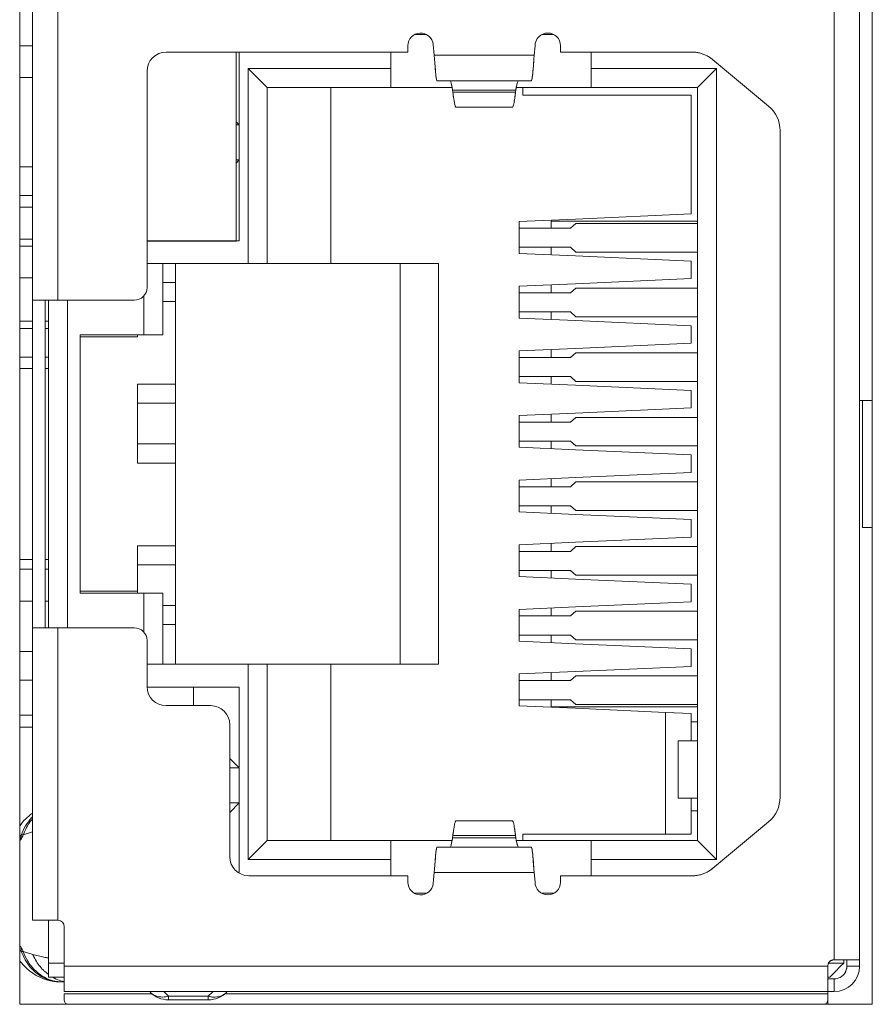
# Model space of a CAD drawing. Header units: millimetres. Extents: x 73 to 355, y 51 to 582.
# Tile 14 of 46: x 81 to 94, y 393 to 408. Entities that reach past the tile are written whole.
import ezdxf

# ---------------------------------------------------------------- set-up
doc = ezdxf.new("R2010")
doc.units = ezdxf.units.MM

msp = doc.modelspace()

# ---------------------------------------------------------------- linework, layer by layer
at = {"color": 7, "linetype": 'Continuous', "lineweight": 0}
for p, q in [((80.766, 392.592), (80.766, 451.492)), ((94.166, 451.492), (94.166, 392.592)), ((93.566, 393.292), (93.566, 450.792)), ((93.566, 393.292), (93.566, 450.792)), ((93.966, 450.792), (93.966, 393.292)), ((93.966, 450.792), (93.966, 393.292)), ((80.966, 403.662), (80.966, 412.482)), ((80.966, 403.662), (80.966, 412.482)), ((81.366, 412.482), (81.366, 403.662)), ((81.366, 412.482), (81.366, 403.662)), ((87.159, 407.837), (86.969, 407.837)), ((87.159, 407.837), (86.969, 407.837)), ((89.16, 407.837), (88.97, 407.837)), ((89.16, 407.837), (88.97, 407.837)), ((80.766, 407.662), (80.966, 407.662)), ((80.766, 407.662), (80.966, 407.662)), ((86.865, 407.662), (86.865, 407.562)), ((86.865, 407.662), (86.865, 407.562)), ((87.28, 407.512), (87.264, 407.681)), ((87.28, 407.512), (87.264, 407.681)), ((88.865, 407.662), (88.851, 407.512)), ((88.865, 407.662), (88.851, 407.512)), ((89.265, 407.562), (89.265, 407.662)), ((89.265, 407.562), (89.265, 407.662)), ((86.865, 407.562), (83.066, 407.562)), ((86.865, 407.562), (83.066, 407.562)), ((84.166, 407.562), (84.166, 404.596)), ((84.166, 407.562), (84.166, 404.596)), ((84.216, 404.597), (84.216, 407.562)), ((84.216, 404.596), (84.216, 407.562)), ((86.596, 407.562), (86.596, 407.307)), ((86.596, 407.562), (86.596, 407.307)), ((87.28, 407.512), (87.285, 407.45)), ((87.28, 407.512), (88.851, 407.512)), ((87.285, 407.45), (87.28, 407.512)), ((87.28, 407.512), (88.851, 407.512)), ((87.285, 407.45), (87.298, 407.277)), ((87.293, 407.33), (87.285, 407.45)), ((88.846, 407.45), (88.833, 407.277)), ((88.838, 407.332), (88.846, 407.45)), ((88.846, 407.45), (88.851, 407.512)), ((88.851, 407.512), (88.846, 407.45)), ((91.333, 407.562), (89.265, 407.562)), ((91.335, 407.562), (89.265, 407.562)), ((89.746, 407.307), (89.746, 407.562)), ((89.746, 407.307), (89.746, 407.562)), ((92.536, 406.712), (91.655, 407.446)), ((92.536, 406.712), (91.656, 407.445)), ((84.356, 407.307), (86.596, 407.307)), ((84.656, 407.007), (84.356, 407.307)), ((84.356, 404.237), (84.356, 407.307)), ((84.656, 407.007), (84.356, 407.307)), ((86.596, 407.307), (84.356, 407.307)), ((84.356, 407.307), (84.356, 404.237)), ((86.596, 407.007), (86.596, 407.307)), ((86.596, 407.007), (86.596, 407.307)), ((89.746, 407.307), (89.746, 407.007)), ((89.746, 407.307), (91.716, 407.307)), ((89.746, 407.307), (89.746, 407.007)), ((91.716, 407.307), (89.746, 407.307)), ((91.716, 407.307), (91.416, 407.007)), ((91.416, 407.007), (91.716, 407.307)), ((91.716, 407.307), (91.716, 394.867)), ((91.716, 394.867), (91.716, 407.307)), ((80.966, 407.162), (80.766, 407.162)), ((80.766, 407.162), (80.966, 407.162)), ((82.766, 407.262), (82.766, 403.862)), ((82.766, 407.262), (82.766, 403.862)), ((86.596, 407.007), (84.656, 407.007)), ((84.656, 407.007), (84.656, 404.237)), ((84.656, 407.007), (84.656, 404.237)), ((84.656, 407.007), (86.596, 407.007)), ((85.656, 407.007), (85.656, 404.237)), ((85.656, 407.007), (85.656, 404.237)), ((86.596, 407.007), (87.568, 407.007)), ((86.596, 407.007), (87.568, 407.007)), ((87.32, 407.117), (87.325, 407.112)), ((87.325, 407.112), (87.32, 407.117)), ((88.806, 407.112), (87.325, 407.112)), ((88.806, 407.112), (87.325, 407.112)), ((87.534, 407.104), (87.539, 407.095)), ((87.539, 407.095), (87.534, 407.104)), ((87.539, 407.095), (87.546, 407.074)), ((87.561, 407.009), (87.539, 407.095)), ((87.546, 407.074), (87.553, 407.045)), ((87.553, 407.045), (87.561, 407.009)), ((87.561, 407.009), (87.568, 406.965)), ((87.568, 406.965), (87.561, 407.009)), ((88.563, 406.965), (88.57, 407.009)), ((88.563, 407.007), (89.746, 407.007)), ((88.563, 407.007), (89.746, 407.007)), ((88.57, 407.009), (88.578, 407.045)), ((88.578, 407.045), (88.585, 407.074)), ((88.585, 407.074), (88.592, 407.095)), ((88.592, 407.095), (88.597, 407.104)), ((88.597, 407.104), (88.592, 407.095)), ((88.673, 406.987), (88.673, 407.007)), ((88.673, 406.987), (88.673, 407.007)), ((88.673, 406.987), (88.673, 406.887)), ((88.673, 406.987), (88.673, 406.887)), ((88.806, 407.112), (88.811, 407.117)), ((88.811, 407.117), (88.806, 407.112)), ((91.416, 407.007), (89.746, 407.007)), ((89.746, 407.007), (91.416, 407.007)), ((91.416, 395.167), (91.416, 407.007)), ((91.416, 407.007), (91.416, 395.167)), ((87.568, 406.965), (87.573, 406.93)), ((88.563, 406.965), (87.568, 406.965)), ((87.573, 406.93), (87.568, 406.965)), ((88.563, 406.965), (87.568, 406.965)), ((87.573, 406.93), (87.582, 406.856)), ((87.573, 406.93), (88.558, 406.93)), ((87.573, 406.93), (88.558, 406.93)), ((87.586, 406.83), (87.592, 406.795)), ((87.592, 406.795), (87.586, 406.83)), ((88.539, 406.794), (88.545, 406.831)), ((88.545, 406.831), (88.539, 406.794)), ((88.558, 406.93), (88.548, 406.855)), ((88.558, 406.93), (88.563, 406.965)), ((88.563, 406.965), (88.558, 406.93)), ((88.673, 406.887), (91.316, 406.887)), ((88.673, 406.887), (91.316, 406.887)), ((91.316, 405.017), (91.316, 406.887)), ((91.316, 406.887), (91.316, 405.017)), ((87.592, 406.795), (87.597, 406.768)), ((87.597, 406.768), (87.592, 406.795)), ((87.601, 406.747), (87.607, 406.724)), ((87.607, 406.724), (87.601, 406.747)), ((87.607, 406.724), (87.611, 406.714)), ((87.611, 406.714), (87.607, 406.724)), ((87.611, 406.714), (87.62, 406.698)), ((87.62, 406.698), (87.611, 406.714)), ((87.62, 406.698), (87.625, 406.696)), ((87.625, 406.696), (87.62, 406.698)), ((88.506, 406.696), (87.625, 406.696)), ((88.506, 406.696), (87.625, 406.696)), ((88.506, 406.696), (88.511, 406.698)), ((88.511, 406.698), (88.506, 406.696)), ((88.511, 406.698), (88.513, 406.7)), ((88.513, 406.7), (88.511, 406.698)), ((88.513, 406.7), (88.52, 406.714)), ((88.52, 406.714), (88.513, 406.7)), ((88.52, 406.714), (88.524, 406.726)), ((88.524, 406.726), (88.52, 406.714)), ((88.524, 406.726), (88.53, 406.747)), ((88.53, 406.747), (88.524, 406.726)), ((88.53, 406.747), (88.534, 406.769)), ((88.534, 406.769), (88.53, 406.747)), ((84.216, 406.417), (84.166, 406.467)), ((84.166, 406.467), (84.216, 406.417)), ((84.216, 406.417), (84.166, 406.417)), ((84.216, 406.417), (84.166, 406.417)), ((92.716, 395.846), (92.716, 406.328)), ((92.716, 395.846), (92.716, 406.328)), ((80.966, 405.757), (80.766, 405.757)), ((80.766, 405.757), (80.966, 405.757)), ((84.166, 405.867), (84.216, 405.867)), ((84.166, 405.817), (84.216, 405.867)), ((84.166, 405.817), (84.216, 405.867)), ((84.166, 405.867), (84.216, 405.867)), ((80.766, 405.307), (80.966, 405.307)), ((80.966, 405.307), (80.766, 405.307)), ((80.766, 405.122), (80.966, 405.122)), ((80.966, 405.122), (80.766, 405.122)), ((91.316, 405.017), (89.503, 404.936)), ((91.316, 405.017), (89.503, 404.936)), ((89.503, 404.936), (88.616, 404.897)), ((89.503, 404.936), (88.616, 404.897)), ((88.616, 404.897), (88.616, 404.793)), ((88.616, 404.897), (88.616, 404.793)), ((89.506, 404.903), (89.116, 404.903)), ((89.116, 404.903), (89.116, 404.793)), ((89.506, 404.903), (89.116, 404.903)), ((89.116, 404.903), (89.116, 404.793)), ((89.423, 404.793), (89.506, 404.868)), ((89.423, 404.793), (89.506, 404.868)), ((91.416, 404.903), (89.506, 404.903)), ((91.416, 404.903), (89.506, 404.903)), ((89.506, 404.868), (91.416, 404.868)), ((91.416, 404.868), (89.506, 404.868)), ((88.616, 404.793), (89.423, 404.793)), ((88.616, 404.793), (88.616, 404.493)), ((88.616, 404.793), (89.423, 404.793)), ((88.616, 404.793), (88.616, 404.493)), ((80.966, 404.622), (80.766, 404.622)), ((80.766, 404.622), (80.966, 404.622)), ((80.966, 404.512), (80.766, 404.512)), ((80.766, 404.512), (80.966, 404.512)), ((82.766, 404.597), (84.166, 404.597)), ((84.166, 404.592), (82.766, 404.592)), ((84.166, 404.597), (84.216, 404.597)), ((84.166, 404.596), (84.166, 404.592)), ((84.166, 404.596), (84.216, 404.596)), ((89.423, 404.493), (88.616, 404.493)), ((88.616, 404.493), (88.616, 404.397)), ((89.423, 404.493), (88.616, 404.493)), ((88.616, 404.493), (88.616, 404.397)), ((88.616, 404.397), (89.503, 404.357)), ((88.616, 404.397), (89.503, 404.357)), ((89.116, 404.493), (89.116, 404.375)), ((89.116, 404.493), (89.116, 404.375)), ((89.506, 404.418), (89.423, 404.493)), ((89.506, 404.418), (89.423, 404.493)), ((89.503, 404.357), (91.316, 404.276)), ((89.503, 404.357), (91.316, 404.276)), ((91.416, 404.418), (89.506, 404.418)), ((89.506, 404.418), (91.416, 404.418)), ((84.356, 404.237), (82.766, 404.237)), ((84.356, 404.237), (82.766, 404.237)), ((83.016, 404.237), (83.016, 403.117)), ((83.016, 403.117), (83.016, 404.237)), ((83.216, 404.237), (83.216, 397.937)), ((83.216, 404.237), (83.216, 397.937)), ((84.356, 404.237), (84.656, 404.237)), ((84.356, 404.237), (84.656, 404.237)), ((84.656, 404.237), (85.656, 404.237)), ((84.656, 404.237), (85.656, 404.237)), ((87.346, 404.237), (85.656, 404.237)), ((87.346, 404.237), (85.656, 404.237)), ((86.746, 397.937), (86.746, 404.237)), ((86.746, 397.937), (86.746, 404.237)), ((87.346, 404.237), (87.346, 397.937)), ((87.346, 397.937), (87.346, 404.237)), ((91.316, 404.001), (91.316, 404.276)), ((91.316, 404.276), (91.316, 404.001)), ((80.766, 404.012), (80.966, 404.012)), ((80.966, 404.012), (80.766, 404.012)), ((83.016, 403.942), (83.216, 403.942)), ((83.016, 403.942), (83.216, 403.942)), ((89.503, 403.92), (88.616, 403.881)), ((89.503, 403.92), (88.616, 403.881)), ((88.616, 403.881), (88.616, 403.777)), ((88.616, 403.881), (88.616, 403.777)), ((89.116, 403.903), (89.116, 403.777)), ((89.116, 403.903), (89.116, 403.777)), ((91.316, 404.001), (89.503, 403.92)), ((91.316, 404.001), (89.503, 403.92)), ((82.716, 403.117), (82.716, 403.731)), ((82.716, 403.731), (82.716, 403.117)), ((88.616, 403.777), (89.423, 403.777)), ((88.616, 403.777), (88.616, 403.477)), ((88.616, 403.777), (88.616, 403.477)), ((88.616, 403.777), (89.423, 403.777)), ((89.423, 403.777), (89.506, 403.852)), ((89.423, 403.777), (89.506, 403.852)), ((89.506, 403.852), (91.416, 403.852)), ((91.416, 403.852), (89.506, 403.852)), ((80.966, 403.662), (81.184, 403.662)), ((80.966, 403.662), (80.966, 398.512)), ((80.966, 403.662), (81.184, 403.662)), ((80.966, 403.662), (80.966, 398.512)), ((81.166, 398.512), (81.166, 403.662)), ((81.166, 398.512), (81.166, 403.662)), ((81.184, 403.662), (81.366, 403.662)), ((81.184, 403.662), (81.366, 403.662)), ((81.216, 398.512), (81.216, 403.662)), ((81.216, 403.662), (81.216, 398.512)), ((82.566, 403.662), (81.366, 403.662)), ((82.566, 403.662), (81.366, 403.662)), ((81.516, 403.662), (81.516, 398.512)), ((81.516, 398.512), (81.516, 403.662)), ((83.216, 403.642), (83.016, 403.642)), ((83.016, 403.642), (83.216, 403.642)), ((89.423, 403.477), (88.616, 403.477)), ((88.616, 403.477), (88.616, 403.381)), ((88.616, 403.477), (88.616, 403.381)), ((89.423, 403.477), (88.616, 403.477)), ((89.116, 403.477), (89.116, 403.359)), ((89.116, 403.477), (89.116, 403.359)), ((89.506, 403.402), (89.423, 403.477)), ((89.506, 403.402), (89.423, 403.477)), ((80.966, 403.331), (80.766, 403.331)), ((81.216, 403.331), (81.166, 403.331)), ((88.616, 403.381), (89.503, 403.341)), ((88.616, 403.381), (89.503, 403.341)), ((89.503, 403.341), (91.316, 403.26)), ((89.503, 403.341), (91.316, 403.26)), ((91.416, 403.402), (89.506, 403.402)), ((89.506, 403.402), (91.416, 403.402)), ((91.316, 402.985), (91.316, 403.26)), ((91.316, 403.26), (91.316, 402.985)), ((80.966, 403.217), (80.766, 403.217)), ((80.766, 403.217), (80.966, 403.217)), ((81.216, 403.217), (81.166, 403.217)), ((81.166, 403.217), (81.216, 403.217)), ((82.716, 403.117), (81.716, 403.117)), ((81.716, 403.117), (81.716, 399.057)), ((81.716, 399.057), (81.716, 403.117)), ((82.716, 403.117), (81.716, 403.117)), ((82.616, 403.087), (82.616, 403.117)), ((82.616, 403.087), (82.616, 403.117)), ((82.716, 403.117), (83.016, 403.117)), ((82.716, 403.117), (83.016, 403.117)), ((81.719, 403.087), (82.616, 403.087)), ((82.616, 403.087), (81.719, 403.087)), ((91.316, 402.985), (89.503, 402.904)), ((91.316, 402.985), (89.503, 402.904)), ((89.503, 402.904), (88.616, 402.865)), ((89.503, 402.904), (88.616, 402.865)), ((88.616, 402.865), (88.616, 402.761)), ((88.616, 402.865), (88.616, 402.761)), ((89.116, 402.887), (89.116, 402.761)), ((89.116, 402.887), (89.116, 402.761)), ((89.423, 402.761), (89.506, 402.836)), ((89.423, 402.761), (89.506, 402.836)), ((89.506, 402.836), (91.416, 402.836)), ((91.416, 402.836), (89.506, 402.836)), ((80.766, 402.767), (80.966, 402.767)), ((80.966, 402.767), (80.766, 402.767)), ((81.166, 402.767), (81.216, 402.767)), ((81.216, 402.767), (81.166, 402.767)), ((88.616, 402.761), (89.423, 402.761)), ((88.616, 402.761), (88.616, 402.461)), ((88.616, 402.761), (89.423, 402.761)), ((88.616, 402.761), (88.616, 402.461)), ((80.766, 402.587), (80.966, 402.587)), ((80.966, 402.587), (80.766, 402.587)), ((81.166, 402.587), (81.216, 402.587)), ((81.216, 402.587), (81.166, 402.587)), ((82.616, 402.342), (82.616, 401.102)), ((82.616, 402.342), (83.216, 402.342)), ((82.616, 402.342), (82.616, 401.102)), ((83.216, 402.342), (82.616, 402.342)), ((89.423, 402.461), (88.616, 402.461)), ((88.616, 402.461), (88.616, 402.365)), ((89.423, 402.461), (88.616, 402.461)), ((88.616, 402.461), (88.616, 402.365)), ((88.616, 402.365), (89.503, 402.325)), ((88.616, 402.365), (89.503, 402.325)), ((89.116, 402.461), (89.116, 402.343)), ((89.116, 402.461), (89.116, 402.343)), ((89.506, 402.386), (89.423, 402.461)), ((89.506, 402.386), (89.423, 402.461)), ((91.416, 402.386), (89.506, 402.386)), ((89.506, 402.386), (91.416, 402.386)), ((89.503, 402.325), (91.316, 402.244)), ((89.503, 402.325), (91.316, 402.244)), ((91.316, 401.969), (91.316, 402.244)), ((91.316, 402.244), (91.316, 401.969)), ((83.216, 402.042), (82.616, 402.042)), ((82.616, 402.042), (83.216, 402.042)), ((94.013, 402.087), (93.966, 402.087)), ((94.013, 402.087), (94.166, 402.087)), ((94.013, 402.087), (94.013, 400.087)), ((89.503, 401.888), (88.616, 401.849)), ((89.503, 401.888), (88.616, 401.849)), ((89.116, 401.871), (89.116, 401.745)), ((89.116, 401.871), (89.116, 401.745)), ((91.316, 401.969), (89.503, 401.888)), ((91.316, 401.969), (89.503, 401.888)), ((88.616, 401.849), (88.616, 401.745)), ((88.616, 401.849), (88.616, 401.745)), ((88.616, 401.745), (89.423, 401.745)), ((88.616, 401.745), (88.616, 401.445)), ((88.616, 401.745), (88.616, 401.445)), ((88.616, 401.745), (89.423, 401.745)), ((89.423, 401.745), (89.506, 401.82)), ((89.423, 401.745), (89.506, 401.82)), ((89.506, 401.82), (91.416, 401.82)), ((91.416, 401.82), (89.506, 401.82)), ((82.616, 401.402), (83.216, 401.402)), ((82.616, 401.402), (83.216, 401.402)), ((89.423, 401.445), (88.616, 401.445)), ((88.616, 401.445), (88.616, 401.349)), ((88.616, 401.445), (88.616, 401.349)), ((89.423, 401.445), (88.616, 401.445)), ((89.116, 401.445), (89.116, 401.327)), ((89.116, 401.445), (89.116, 401.327)), ((89.506, 401.37), (89.423, 401.445)), ((89.506, 401.37), (89.423, 401.445)), ((88.616, 401.349), (89.503, 401.309)), ((88.616, 401.349), (89.503, 401.309)), ((89.503, 401.309), (91.316, 401.228)), ((89.503, 401.309), (91.316, 401.228)), ((91.416, 401.37), (89.506, 401.37)), ((89.506, 401.37), (91.416, 401.37)), ((83.216, 401.102), (82.616, 401.102)), ((82.616, 401.102), (83.216, 401.102)), ((91.316, 400.953), (91.316, 401.228)), ((91.316, 401.228), (91.316, 400.953)), ((91.316, 400.953), (89.503, 400.872)), ((91.316, 400.953), (89.503, 400.872)), ((89.503, 400.872), (88.616, 400.833)), ((89.503, 400.872), (88.616, 400.833)), ((88.616, 400.833), (88.616, 400.729)), ((88.616, 400.833), (88.616, 400.729)), ((89.116, 400.855), (89.116, 400.729)), ((89.116, 400.855), (89.116, 400.729)), ((89.423, 400.729), (89.506, 400.804)), ((89.423, 400.729), (89.506, 400.804)), ((89.506, 400.804), (91.416, 400.804)), ((91.416, 400.804), (89.506, 400.804)), ((88.616, 400.729), (89.423, 400.729)), ((88.616, 400.729), (88.616, 400.429)), ((88.616, 400.729), (88.616, 400.429)), ((89.423, 400.729), (88.616, 400.729)), ((89.423, 400.429), (88.616, 400.429)), ((88.616, 400.429), (88.616, 400.333)), ((88.616, 400.429), (88.616, 400.333)), ((89.423, 400.429), (88.616, 400.429)), ((88.616, 400.333), (89.503, 400.293)), ((88.616, 400.333), (89.503, 400.293)), ((89.116, 400.429), (89.116, 400.311)), ((89.116, 400.429), (89.116, 400.311)), ((89.506, 400.354), (89.423, 400.429)), ((89.506, 400.354), (89.423, 400.429)), ((91.416, 400.354), (89.506, 400.354)), ((89.506, 400.354), (91.416, 400.354)), ((89.503, 400.293), (91.316, 400.212)), ((89.503, 400.293), (91.316, 400.212)), ((91.316, 399.937), (91.316, 400.212)), ((91.316, 400.212), (91.316, 399.937)), ((94.166, 400.087), (94.013, 400.087)), ((89.503, 399.856), (88.616, 399.817)), ((89.503, 399.856), (88.616, 399.817)), ((91.316, 399.937), (89.503, 399.856)), ((91.316, 399.937), (89.503, 399.856)), ((82.616, 399.802), (82.616, 399.087)), ((82.616, 399.802), (83.216, 399.802)), ((82.616, 399.802), (82.616, 399.087)), ((83.216, 399.802), (82.616, 399.802)), ((88.616, 399.817), (88.616, 399.713)), ((88.616, 399.817), (88.616, 399.713)), ((88.616, 399.713), (89.423, 399.713)), ((88.616, 399.713), (88.616, 399.413)), ((88.616, 399.713), (88.616, 399.413)), ((88.616, 399.713), (89.423, 399.713)), ((89.116, 399.839), (89.116, 399.713)), ((89.116, 399.839), (89.116, 399.713)), ((89.423, 399.713), (89.506, 399.788)), ((89.423, 399.713), (89.506, 399.788)), ((89.506, 399.788), (91.416, 399.788)), ((91.416, 399.788), (89.506, 399.788)), ((80.766, 399.587), (80.966, 399.587)), ((80.966, 399.587), (80.766, 399.587)), ((81.166, 399.587), (81.216, 399.587)), ((81.216, 399.587), (81.166, 399.587)), ((80.966, 399.432), (80.766, 399.432)), ((80.766, 399.432), (80.966, 399.432)), ((81.216, 399.432), (81.166, 399.432)), ((81.166, 399.432), (81.216, 399.432)), ((83.216, 399.502), (82.616, 399.502)), ((83.216, 399.502), (82.616, 399.502)), ((89.423, 399.413), (88.616, 399.413)), ((88.616, 399.413), (88.616, 399.317)), ((88.616, 399.413), (88.616, 399.317)), ((89.423, 399.413), (88.616, 399.413)), ((89.116, 399.413), (89.116, 399.295)), ((89.116, 399.413), (89.116, 399.295)), ((89.506, 399.338), (89.423, 399.413)), ((89.506, 399.338), (89.423, 399.413)), ((88.616, 399.317), (89.503, 399.277)), ((88.616, 399.317), (89.503, 399.277)), ((89.503, 399.277), (91.316, 399.196)), ((89.503, 399.277), (91.316, 399.196)), ((91.416, 399.338), (89.506, 399.338)), ((89.506, 399.338), (91.416, 399.338)), ((81.719, 399.087), (82.616, 399.087)), ((81.719, 399.087), (82.616, 399.087)), ((82.616, 399.057), (82.616, 399.087)), ((82.616, 399.057), (82.616, 399.087)), ((91.316, 398.921), (91.316, 399.196)), ((91.316, 399.196), (91.316, 398.921)), ((80.766, 398.932), (80.966, 398.932)), ((80.966, 398.932), (80.766, 398.932)), ((81.166, 398.932), (81.216, 398.932)), ((81.216, 398.932), (81.166, 398.932)), ((81.716, 399.057), (82.716, 399.057)), ((81.716, 399.057), (82.716, 399.057)), ((83.016, 399.057), (82.716, 399.057)), ((82.716, 398.443), (82.716, 399.057)), ((83.016, 399.057), (82.716, 399.057)), ((82.716, 399.057), (82.716, 398.443)), ((83.016, 399.057), (83.016, 397.937)), ((83.016, 399.057), (83.016, 397.937)), ((83.016, 398.862), (83.216, 398.862)), ((83.216, 398.862), (83.016, 398.862)), ((89.503, 398.84), (88.616, 398.801)), ((89.503, 398.84), (88.616, 398.801)), ((88.616, 398.801), (88.616, 398.697)), ((88.616, 398.801), (88.616, 398.697)), ((89.116, 398.823), (89.116, 398.697)), ((89.116, 398.823), (89.116, 398.697)), ((89.423, 398.697), (89.506, 398.772)), ((89.423, 398.697), (89.506, 398.772)), ((91.316, 398.921), (89.503, 398.84)), ((91.316, 398.921), (89.503, 398.84)), ((89.506, 398.772), (91.416, 398.772)), ((91.416, 398.772), (89.506, 398.772)), ((88.616, 398.697), (89.423, 398.697)), ((88.616, 398.697), (88.616, 398.397)), ((88.616, 398.697), (88.616, 398.397)), ((88.616, 398.697), (89.423, 398.697)), ((80.971, 398.512), (80.966, 398.512)), ((80.966, 393.912), (80.966, 398.512)), ((80.966, 393.912), (80.966, 398.512)), ((80.971, 398.512), (80.966, 398.512)), ((80.985, 398.512), (80.971, 398.512)), ((80.985, 398.512), (80.971, 398.512)), ((81.009, 398.512), (80.985, 398.512)), ((81.009, 398.512), (80.985, 398.512)), ((81.042, 398.512), (81.009, 398.512)), ((81.042, 398.512), (81.009, 398.512)), ((81.083, 398.512), (81.042, 398.512)), ((81.083, 398.512), (81.042, 398.512)), ((81.13, 398.512), (81.083, 398.512)), ((81.13, 398.512), (81.083, 398.512)), ((81.184, 398.512), (81.13, 398.512)), ((81.184, 398.512), (81.13, 398.512)), ((81.242, 398.512), (81.184, 398.512)), ((81.242, 398.512), (81.184, 398.512)), ((81.302, 398.512), (81.242, 398.512)), ((81.302, 398.512), (81.242, 398.512)), ((81.366, 398.512), (81.302, 398.512)), ((81.366, 398.512), (81.302, 398.512)), ((81.366, 398.512), (82.566, 398.512)), ((81.366, 398.512), (81.366, 393.912)), ((81.366, 398.512), (82.566, 398.512)), ((81.366, 398.512), (81.366, 393.912)), ((83.216, 398.562), (83.016, 398.562)), ((83.216, 398.562), (83.016, 398.562)), ((82.766, 398.312), (82.766, 397.587)), ((82.766, 398.312), (82.766, 397.587)), ((89.423, 398.397), (88.616, 398.397)), ((88.616, 398.397), (88.616, 398.301)), ((88.616, 398.397), (88.616, 398.301)), ((89.423, 398.397), (88.616, 398.397)), ((89.116, 398.397), (89.116, 398.279)), ((89.116, 398.397), (89.116, 398.279)), ((89.506, 398.322), (89.423, 398.397)), ((89.506, 398.322), (89.423, 398.397)), ((91.416, 398.322), (89.506, 398.322)), ((89.506, 398.322), (91.416, 398.322)), ((88.616, 398.301), (89.503, 398.261)), ((88.616, 398.301), (89.503, 398.261)), ((89.503, 398.261), (91.316, 398.18)), ((89.503, 398.261), (91.316, 398.18)), ((91.316, 397.905), (91.316, 398.18)), ((91.316, 398.18), (91.316, 397.905)), ((80.966, 398.137), (80.766, 398.137)), ((80.766, 398.137), (80.966, 398.137)), ((82.766, 397.937), (84.356, 397.937)), ((82.766, 397.937), (84.356, 397.937)), ((84.656, 397.937), (84.356, 397.937)), ((84.356, 394.867), (84.356, 397.937)), ((84.656, 397.937), (84.356, 397.937)), ((84.356, 397.937), (84.356, 394.867)), ((85.656, 397.937), (84.656, 397.937)), ((84.656, 397.937), (84.656, 395.167)), ((84.656, 395.167), (84.656, 397.937)), ((85.656, 397.937), (84.656, 397.937)), ((85.656, 397.937), (85.656, 395.167)), ((85.656, 397.937), (87.346, 397.937)), ((85.656, 395.167), (85.656, 397.937)), ((85.656, 397.937), (87.346, 397.937)), ((91.316, 397.905), (89.503, 397.824)), ((91.316, 397.905), (89.503, 397.824)), ((80.766, 397.687), (80.966, 397.687)), ((80.966, 397.687), (80.766, 397.687)), ((89.503, 397.824), (88.616, 397.785)), ((89.503, 397.824), (88.616, 397.785)), ((88.616, 397.785), (88.616, 397.681)), ((88.616, 397.785), (88.616, 397.681)), ((89.116, 397.807), (89.116, 397.681)), ((89.116, 397.807), (89.116, 397.681)), ((89.423, 397.681), (89.506, 397.756)), ((89.423, 397.681), (89.506, 397.756)), ((89.506, 397.756), (91.416, 397.756)), ((91.416, 397.756), (89.506, 397.756)), ((84.216, 397.577), (82.766, 397.577)), ((84.216, 397.577), (82.766, 397.577)), ((83.496, 397.287), (83.496, 397.577)), ((83.496, 397.577), (83.496, 397.287)), ((84.216, 394.654), (84.216, 397.577)), ((84.216, 394.654), (84.216, 397.577)), ((88.616, 397.681), (89.423, 397.681)), ((88.616, 397.681), (88.616, 397.381)), ((88.616, 397.681), (88.616, 397.381)), ((88.616, 397.681), (89.423, 397.681)), ((89.423, 397.381), (88.616, 397.381)), ((88.616, 397.381), (88.616, 397.285)), ((88.616, 397.381), (88.616, 397.285)), ((89.423, 397.381), (88.616, 397.381)), ((89.116, 397.381), (89.116, 397.271)), ((89.116, 397.381), (89.116, 397.271)), ((89.506, 397.306), (89.423, 397.381)), ((89.506, 397.306), (89.423, 397.381)), ((83.066, 397.287), (83.766, 397.287)), ((83.766, 397.287), (83.066, 397.287)), ((88.616, 397.285), (89.503, 397.245)), ((88.616, 397.285), (89.503, 397.245)), ((89.116, 397.271), (89.506, 397.271)), ((89.116, 397.271), (89.506, 397.271)), ((89.503, 397.245), (90.916, 397.182)), ((89.503, 397.245), (90.916, 397.182)), ((91.416, 397.306), (89.506, 397.306)), ((89.506, 397.306), (91.416, 397.306)), ((89.506, 397.271), (91.416, 397.271)), ((89.506, 397.271), (91.416, 397.271)), ((80.966, 397.139), (80.766, 397.139)), ((90.916, 397.182), (91.316, 397.164)), ((90.916, 397.182), (90.916, 395.267)), ((90.916, 397.182), (91.316, 397.164)), ((90.916, 397.182), (90.916, 395.267)), ((91.316, 396.732), (91.316, 397.164)), ((91.316, 397.164), (91.316, 396.732)), ((80.766, 396.947), (80.966, 396.947)), ((80.766, 396.947), (80.966, 396.947)), ((84.066, 396.987), (84.066, 394.912)), ((84.066, 394.912), (84.066, 396.987)), ((91.416, 397.032), (91.316, 397.032)), ((91.416, 397.032), (91.316, 397.032)), ((91.116, 395.832), (91.116, 396.732)), ((91.416, 396.732), (91.116, 396.732)), ((91.116, 396.732), (91.116, 395.832)), ((91.416, 396.732), (91.116, 396.732)), ((84.216, 396.307), (84.066, 396.457)), ((84.066, 396.457), (84.216, 396.307)), ((84.216, 396.307), (84.066, 396.307)), ((84.216, 396.307), (84.066, 396.307)), ((91.116, 395.832), (91.416, 395.832)), ((91.116, 395.832), (91.416, 395.832)), ((91.316, 395.267), (91.316, 395.832)), ((91.316, 395.832), (91.316, 395.267)), ((84.216, 395.757), (84.066, 395.607)), ((84.066, 395.757), (84.216, 395.757)), ((84.066, 395.607), (84.216, 395.757)), ((84.066, 395.757), (84.216, 395.757)), ((91.316, 395.632), (91.416, 395.632)), ((91.316, 395.632), (91.416, 395.632)), ((87.592, 395.379), (87.586, 395.343)), ((87.586, 395.343), (87.592, 395.379)), ((87.601, 395.427), (87.597, 395.405)), ((87.597, 395.405), (87.601, 395.427)), ((87.607, 395.448), (87.601, 395.427)), ((87.601, 395.427), (87.607, 395.448)), ((87.611, 395.459), (87.607, 395.448)), ((87.607, 395.448), (87.611, 395.459)), ((87.618, 395.474), (87.611, 395.459)), ((87.611, 395.459), (87.618, 395.474)), ((87.62, 395.476), (87.618, 395.474)), ((87.618, 395.474), (87.62, 395.476)), ((87.625, 395.478), (87.62, 395.476)), ((87.62, 395.476), (87.625, 395.478)), ((87.625, 395.478), (88.506, 395.478)), ((87.625, 395.478), (88.506, 395.478)), ((88.511, 395.476), (88.506, 395.478)), ((88.506, 395.478), (88.511, 395.476)), ((88.52, 395.459), (88.511, 395.476)), ((88.511, 395.476), (88.52, 395.459)), ((88.524, 395.45), (88.52, 395.459)), ((88.52, 395.459), (88.524, 395.45)), ((88.53, 395.427), (88.524, 395.45)), ((88.524, 395.45), (88.53, 395.427)), ((88.539, 395.379), (88.534, 395.406)), ((88.534, 395.406), (88.539, 395.379)), ((88.545, 395.343), (88.539, 395.379)), ((88.539, 395.379), (88.545, 395.343)), ((91.655, 394.728), (92.536, 395.462)), ((91.656, 394.729), (92.536, 395.462)), ((80.785, 395.184), (80.789, 395.252)), ((80.821, 395.256), (80.966, 395.301)), ((87.573, 395.244), (87.568, 395.208)), ((87.568, 395.208), (87.573, 395.244)), ((87.573, 395.244), (87.582, 395.318)), ((88.558, 395.244), (87.573, 395.244)), ((88.558, 395.244), (87.573, 395.244)), ((88.558, 395.244), (88.549, 395.317)), ((88.563, 395.208), (88.558, 395.244)), ((88.558, 395.244), (88.563, 395.208)), ((88.673, 395.267), (88.673, 395.187)), ((90.916, 395.267), (88.673, 395.267)), ((88.673, 395.267), (88.673, 395.187)), ((90.916, 395.267), (88.673, 395.267)), ((90.916, 395.267), (91.316, 395.267)), ((90.916, 395.267), (91.316, 395.267)), ((84.356, 394.867), (84.656, 395.167)), ((84.656, 395.167), (84.356, 394.867)), ((84.656, 395.167), (86.596, 395.167)), ((86.596, 395.167), (84.656, 395.167)), ((86.596, 394.867), (86.596, 395.167)), ((87.568, 395.167), (86.596, 395.167)), ((86.596, 394.867), (86.596, 395.167)), ((87.568, 395.167), (86.596, 395.167)), ((87.325, 395.062), (87.32, 395.057)), ((87.32, 395.057), (87.325, 395.062)), ((87.325, 395.062), (88.806, 395.062)), ((87.325, 395.062), (88.806, 395.062)), ((87.539, 395.079), (87.534, 395.069)), ((87.534, 395.069), (87.539, 395.079)), ((87.546, 395.1), (87.539, 395.079)), ((87.553, 395.129), (87.546, 395.1)), ((87.561, 395.165), (87.553, 395.129)), ((87.568, 395.208), (87.561, 395.165)), ((87.568, 395.208), (88.563, 395.208)), ((87.568, 395.208), (88.563, 395.208)), ((88.57, 395.165), (88.563, 395.208)), ((88.563, 395.208), (88.57, 395.165)), ((89.746, 395.167), (88.563, 395.167)), ((89.746, 395.167), (88.563, 395.167)), ((88.578, 395.129), (88.57, 395.165)), ((88.57, 395.165), (88.592, 395.079)), ((88.585, 395.1), (88.578, 395.129)), ((88.592, 395.079), (88.585, 395.1)), ((88.597, 395.069), (88.592, 395.079)), ((88.592, 395.079), (88.597, 395.069)), ((88.673, 395.187), (88.673, 395.167)), ((88.673, 395.187), (88.673, 395.167)), ((88.811, 395.057), (88.806, 395.062)), ((88.806, 395.062), (88.811, 395.057)), ((89.746, 395.167), (89.746, 394.867)), ((89.746, 395.167), (91.416, 395.167)), ((89.746, 395.167), (89.746, 394.867)), ((91.416, 395.167), (89.746, 395.167)), ((91.716, 394.867), (91.416, 395.167)), ((91.716, 394.867), (91.416, 395.167)), ((86.596, 394.867), (84.356, 394.867)), ((84.356, 394.867), (86.596, 394.867)), ((86.596, 394.867), (86.596, 394.612)), ((86.596, 394.867), (86.596, 394.612)), ((87.285, 394.724), (87.298, 394.897)), ((87.293, 394.842), (87.285, 394.724)), ((88.846, 394.724), (88.833, 394.896)), ((88.837, 394.843), (88.846, 394.724)), ((89.746, 394.612), (89.746, 394.867)), ((91.716, 394.867), (89.746, 394.867)), ((89.746, 394.612), (89.746, 394.867)), ((89.746, 394.867), (91.716, 394.867)), ((84.366, 394.612), (86.865, 394.612)), ((84.366, 394.612), (86.865, 394.612)), ((86.865, 394.612), (86.865, 394.512)), ((86.865, 394.612), (86.865, 394.512)), ((87.264, 394.493), (87.28, 394.662)), ((87.264, 394.493), (87.28, 394.662)), ((87.285, 394.724), (87.28, 394.662)), ((87.28, 394.662), (87.285, 394.724)), ((88.851, 394.662), (87.28, 394.662)), ((88.851, 394.662), (87.28, 394.662)), ((88.851, 394.662), (88.846, 394.724)), ((88.846, 394.724), (88.851, 394.662)), ((88.851, 394.662), (88.865, 394.512)), ((88.851, 394.662), (88.865, 394.512)), ((89.265, 394.512), (89.265, 394.612)), ((89.265, 394.612), (91.335, 394.612)), ((89.265, 394.512), (89.265, 394.612)), ((89.265, 394.612), (91.333, 394.612)), ((86.969, 394.337), (87.159, 394.337)), ((86.969, 394.337), (87.159, 394.337)), ((88.97, 394.337), (89.16, 394.337)), ((88.97, 394.337), (89.16, 394.337)), ((80.966, 393.912), (81.184, 393.912)), ((80.966, 393.912), (81.184, 393.912)), ((81.184, 393.912), (81.366, 393.912)), ((81.184, 393.912), (81.366, 393.912)), ((81.216, 393.237), (81.216, 393.912)), ((81.216, 393.912), (81.216, 393.237)), ((81.466, 393.192), (81.466, 393.812)), ((81.466, 393.812), (81.466, 393.192)), ((80.971, 393.375), (80.821, 393.421)), ((81.167, 393.329), (80.971, 393.375)), ((81.216, 393.237), (81.216, 393.017)), ((81.216, 393.237), (81.466, 393.237)), ((81.216, 393.237), (81.216, 393.017)), ((81.216, 393.237), (81.466, 393.237)), ((93.477, 393.237), (93.566, 393.237)), ((93.477, 393.237), (93.566, 393.237)), ((93.566, 393.292), (93.616, 393.292)), ((93.566, 393.292), (93.616, 393.292)), ((93.566, 393.237), (93.716, 393.237)), ((93.566, 393.237), (93.716, 393.237)), ((93.616, 393.292), (93.747, 393.292)), ((93.616, 393.292), (93.747, 393.292)), ((93.668, 393.189), (93.716, 393.237)), ((93.716, 393.237), (93.668, 393.189)), ((93.716, 393.292), (93.716, 393.237)), ((93.716, 393.237), (93.716, 393.292)), ((93.747, 393.292), (93.801, 393.292)), ((93.747, 393.292), (93.801, 393.292)), ((93.766, 393.292), (93.766, 393.219)), ((93.766, 393.292), (93.766, 393.219)), ((93.766, 393.219), (93.766, 393.192)), ((93.766, 393.219), (93.766, 393.192)), ((93.801, 393.292), (93.946, 393.292)), ((93.801, 393.292), (93.966, 393.292)), ((93.946, 393.292), (93.966, 393.292)), ((93.966, 393.278), (93.966, 393.288)), ((93.966, 393.278), (93.966, 393.288)), ((93.966, 393.262), (93.966, 393.278)), ((93.966, 393.262), (93.966, 393.278)), ((93.966, 393.242), (93.966, 393.262)), ((93.966, 393.242), (93.966, 393.262)), ((93.966, 393.219), (93.966, 393.242)), ((93.966, 393.219), (93.966, 393.242)), ((93.966, 393.192), (93.966, 393.219)), ((93.966, 393.192), (93.966, 393.219)), ((81.153, 393.112), (81.215, 393.06)), ((81.466, 393.192), (81.466, 393.128)), ((81.466, 393.192), (93.466, 393.192)), ((81.466, 393.192), (81.466, 393.128)), ((81.466, 393.192), (93.466, 393.192)), ((81.466, 393.128), (81.466, 393.068)), ((81.466, 393.128), (81.466, 393.068)), ((81.466, 393.068), (81.466, 393.01)), ((81.466, 393.068), (81.466, 393.01)), ((93.466, 393.01), (93.466, 393.192)), ((93.466, 393.01), (93.466, 393.192)), ((93.518, 393.039), (93.568, 393.089)), ((93.568, 393.089), (93.518, 393.039)), ((93.568, 393.089), (93.578, 393.099)), ((93.578, 393.099), (93.568, 393.089)), ((93.578, 393.099), (93.668, 393.189)), ((93.668, 393.189), (93.578, 393.099)), ((93.966, 393.192), (93.766, 393.192)), ((93.966, 393.192), (93.766, 393.192)), ((81.466, 393.017), (81.216, 393.017)), ((81.216, 393.017), (81.466, 393.017)), ((81.311, 392.953), (81.388, 392.945)), ((81.388, 392.945), (81.411, 392.944)), ((81.411, 392.944), (81.466, 392.942)), ((81.466, 393.01), (81.466, 392.957)), ((81.466, 393.01), (81.466, 392.957)), ((81.466, 392.957), (81.466, 392.909)), ((81.466, 392.957), (81.466, 392.909)), ((81.466, 392.909), (81.466, 392.868)), ((81.466, 392.909), (81.466, 392.868)), ((93.496, 393.017), (93.466, 393.017)), ((93.466, 393.017), (93.496, 393.017)), ((93.466, 392.792), (93.466, 393.01)), ((93.466, 392.792), (93.466, 393.01)), ((93.469, 392.992), (93.466, 392.992)), ((93.566, 392.992), (93.469, 392.992)), ((93.566, 392.992), (93.469, 392.992)), ((93.496, 393.017), (93.518, 393.039)), ((93.518, 393.039), (93.496, 393.017)), ((93.566, 392.992), (93.566, 392.792)), ((93.566, 392.992), (93.566, 392.792)), ((81.466, 392.868), (81.466, 392.836)), ((81.466, 392.868), (81.466, 392.836)), ((81.466, 392.836), (81.466, 392.812)), ((81.466, 392.836), (81.466, 392.812)), ((81.466, 392.812), (81.466, 392.797)), ((81.466, 392.812), (81.466, 392.797)), ((81.466, 392.797), (81.466, 392.792)), ((81.466, 392.797), (81.466, 392.792)), ((93.466, 392.792), (81.466, 392.792)), ((93.466, 392.792), (81.466, 392.792)), ((81.466, 392.756), (81.466, 392.658)), ((82.266, 392.756), (81.466, 392.756)), ((81.466, 392.756), (81.466, 392.658)), ((82.266, 392.756), (81.466, 392.756)), ((82.466, 392.756), (82.266, 392.756)), ((82.466, 392.756), (82.266, 392.756)), ((82.803, 392.756), (82.466, 392.756)), ((82.803, 392.756), (82.466, 392.756)), ((82.813, 392.756), (82.803, 392.756)), ((82.813, 392.756), (82.803, 392.756)), ((82.843, 392.756), (82.813, 392.756)), ((82.843, 392.756), (82.813, 392.756)), ((83.103, 392.718), (83.029, 392.792)), ((83.103, 392.718), (83.029, 392.792)), ((83.803, 392.792), (83.729, 392.718)), ((83.803, 392.792), (83.729, 392.718)), ((84.019, 392.756), (83.989, 392.756)), ((84.019, 392.756), (83.989, 392.756)), ((84.028, 392.756), (84.019, 392.756)), ((84.028, 392.756), (84.019, 392.756)), ((84.366, 392.756), (84.028, 392.756)), ((84.366, 392.756), (84.028, 392.756)), ((84.566, 392.756), (84.366, 392.756)), ((84.566, 392.756), (84.366, 392.756)), ((93.466, 392.756), (84.566, 392.756)), ((93.466, 392.756), (84.566, 392.756)), ((93.466, 392.783), (93.466, 392.788)), ((93.466, 392.783), (93.466, 392.788)), ((93.466, 392.775), (93.466, 392.783)), ((93.466, 392.775), (93.466, 392.783)), ((93.466, 392.767), (93.466, 392.775)), ((93.466, 392.767), (93.466, 392.775)), ((93.466, 392.756), (93.466, 392.767)), ((93.466, 392.756), (93.466, 392.767)), ((93.466, 392.756), (93.466, 392.658)), ((93.466, 392.756), (93.466, 392.658)), ((93.469, 392.792), (93.479, 392.792)), ((93.469, 392.792), (93.479, 392.792)), ((93.479, 392.792), (93.495, 392.792)), ((93.479, 392.792), (93.495, 392.792)), ((93.495, 392.792), (93.515, 392.792)), ((93.495, 392.792), (93.515, 392.792)), ((93.515, 392.792), (93.539, 392.792)), ((93.515, 392.792), (93.539, 392.792)), ((93.539, 392.792), (93.566, 392.792)), ((93.539, 392.792), (93.566, 392.792)), ((94.166, 392.592), (80.766, 392.592)), ((83.103, 392.718), (83.729, 392.718)), ((83.103, 392.718), (83.103, 392.662)), ((83.103, 392.718), (83.729, 392.718)), ((83.103, 392.718), (83.103, 392.662)), ((83.729, 392.662), (83.103, 392.662)), ((83.729, 392.662), (83.103, 392.662)), ((83.729, 392.662), (83.729, 392.718)), ((83.729, 392.662), (83.729, 392.718)), ((93.467, 392.658), (93.467, 392.592)), ((93.467, 392.658), (93.467, 392.592))]:
    msp.add_line(p, q, dxfattribs=at)
for centre, radius, start, end in [((87.065, 407.662), 0.2, 5.4101, 180), ((87.065, 407.662), 0.2, 5.4101, 180), ((89.065, 407.662), 0.2, 0, 180), ((89.065, 407.662), 0.2, 0, 180), ((83.066, 407.262), 0.3, 90, 180), ((83.066, 407.262), 0.3, 90, 180), ((91.335, 407.062), 0.5, 86.7256, 90.1973), ((91.335, 407.062), 0.5, 86.7254, 90), ((91.335, 407.062), 0.5, 83.3856, 86.7256), ((91.335, 407.062), 0.5, 83.3856, 86.7254), ((91.335, 407.062), 0.5, 80.0934, 83.3856), ((91.335, 407.062), 0.5, 80.0932, 83.3856), ((91.335, 407.062), 0.5, 76.8618, 80.0934), ((91.335, 407.062), 0.5, 76.6674, 80.0932), ((91.335, 407.062), 0.5, 73.4048, 76.8618), ((91.335, 407.062), 0.5, 73.4049, 76.6674), ((91.335, 407.062), 0.5, 70.1943, 73.4048), ((91.335, 407.062), 0.5, 70.0002, 73.4049), ((91.335, 407.062), 0.5, 66.7895, 70.1943), ((91.335, 407.062), 0.5, 66.7896, 70.0002), ((91.335, 407.062), 0.5, 63.4295, 66.7895), ((91.335, 407.062), 0.5, 63.4288, 66.7896), ((91.335, 407.062), 0.5, 60.1012, 63.4295), ((91.335, 407.062), 0.5, 60.101, 63.4288), ((91.335, 407.062), 0.5, 56.9053, 60.1012), ((91.335, 407.062), 0.5, 56.7098, 60.101), ((91.335, 407.062), 0.5, 53.469, 56.9053), ((91.335, 407.062), 0.5, 53.4688, 56.7098), ((91.335, 407.062), 0.5, 50.1944, 53.469), ((91.335, 407.062), 0.5, 49.9971, 53.4688), ((91.726, 407.415), 4.181, 186.6693, 187.2459), ((90.679, 407.282), 3.126, 187.2465, 187.8403), ((89.94, 407.181), 2.38, 187.829, 188.4656), ((89.935, 407.18), 2.374, 187.8401, 188.4663), ((86.193, 407.18), 2.378, 351.5429, 352.1591), ((86.199, 407.18), 2.372, 351.5421, 352.1461), ((85.451, 407.282), 3.126, 352.1594, 352.7548), ((84.402, 407.416), 4.185, 352.7553, 353.3306), ((88.214, 406.89), 0.629, 191.21, 193.1366), ((88.214, 406.89), 0.629, 191.2096, 193.1367), ((87.526, 406.968), 1.028, 348.8387, 350.3033), ((87.526, 406.968), 1.028, 348.8391, 350.3035), ((92.216, 406.328), 0.5, 0, 50.1944), ((92.216, 406.328), 0.5, 0, 50.1944), ((82.566, 403.862), 0.2, 270, 0), ((82.566, 403.862), 0.2, 270, 0), ((82.566, 398.312), 0.2, 0, 90), ((82.566, 398.312), 0.2, 0, 90), ((83.066, 397.587), 0.3, 180, 270), ((83.066, 397.587), 0.3, 180, 270), ((83.766, 396.987), 0.3, 0, 90), ((83.766, 396.987), 0.3, 0, 90), ((92.216, 395.846), 0.5, 309.8056, 0), ((92.216, 395.846), 0.5, 309.8056, 0), ((81.416, 394.933), 0.8, 124.2567, 144.4505), ((81.466, 395.049), 0.701, 135.7015, 137.4014), ((88.605, 395.206), 1.028, 168.8387, 170.3033), ((88.605, 395.206), 1.028, 168.8391, 170.3035), ((87.917, 395.284), 0.629, 11.21, 13.1366), ((87.917, 395.284), 0.629, 11.2096, 13.1367), ((81.175, 394.775), 0.613, 128.9583, 131.9717), ((82.581, 394.338), 1.984, 152.4728, 154.7966), ((80.921, 394.138), 1.122, 95.1386, 96.7657), ((91.729, 394.758), 4.185, 172.7553, 173.3306), ((90.68, 394.891), 3.126, 172.1594, 172.7548), ((89.938, 394.993), 2.378, 171.5429, 172.1591), ((89.932, 394.994), 2.372, 171.5421, 172.1461), ((86.191, 394.993), 2.38, 7.829, 8.4656), ((86.196, 394.994), 2.374, 7.8401, 8.4663), ((85.452, 394.891), 3.126, 7.2465, 7.8403), ((84.405, 394.758), 4.181, 6.6693, 7.2459), ((81.147, 394.715), 0.592, 127.6477, 130.189), ((84.366, 394.912), 0.3, 180, 270), ((84.366, 394.912), 0.3, 180, 270), ((91.335, 395.112), 0.5, 269.8027, 273.2744), ((91.335, 395.112), 0.5, 270, 273.2746), ((91.335, 395.112), 0.5, 273.2746, 276.7109), ((91.335, 395.112), 0.5, 273.2744, 276.5154), ((91.335, 395.112), 0.5, 276.5154, 279.9066), ((91.335, 395.112), 0.5, 276.7109, 279.9068), ((91.335, 395.112), 0.5, 279.9068, 283.3326), ((91.335, 395.112), 0.5, 279.9066, 283.1382), ((91.335, 395.112), 0.5, 283.1382, 286.5952), ((91.335, 395.112), 0.5, 283.3326, 286.5951), ((91.335, 395.112), 0.5, 286.5951, 289.9998), ((91.335, 395.112), 0.5, 286.5952, 289.8057), ((91.335, 395.112), 0.5, 289.8057, 293.2105), ((91.335, 395.112), 0.5, 289.9998, 293.2104), ((91.335, 395.112), 0.5, 293.2104, 296.5712), ((91.335, 395.112), 0.5, 293.2105, 296.5705), ((91.335, 395.112), 0.5, 296.5712, 299.899), ((91.335, 395.112), 0.5, 296.5705, 299.8988), ((91.335, 395.112), 0.5, 299.899, 303.1911), ((91.335, 395.112), 0.5, 299.8988, 303.1912), ((91.335, 395.112), 0.5, 303.1911, 306.5312), ((91.335, 395.112), 0.5, 303.1912, 306.531), ((91.335, 395.112), 0.5, 306.5312, 310.0029), ((91.335, 395.112), 0.5, 306.531, 309.8056), ((87.065, 394.512), 0.2, 180, 354.5899), ((87.065, 394.512), 0.2, 180, 354.5899), ((89.065, 394.512), 0.2, 180, 0), ((89.065, 394.512), 0.2, 180, 0), ((81.366, 393.812), 0.1, 0, 90), ((81.366, 393.812), 0.1, 0, 90), ((81.147, 393.962), 0.592, 229.8145, 232.3523), ((81.169, 393.895), 0.605, 227.9918, 231.0424), ((82.581, 394.339), 1.985, 205.2036, 207.5271), ((105.489, 394.892), 24.744, 183.2408, 183.4004), ((80.92, 394.53), 1.113, 263.2561, 264.8985), ((81.416, 393.744), 0.8, 215.5494, 217.7143), ((81.416, 393.744), 0.8, 217.7143, 254.4932), ((81.712, 396.156), 2.879, 259.0698, 260.0681), ((93.566, 393.192), 0.1, 164.4066, 180), ((93.566, 393.192), 0.1, 164.4066, 180), ((93.566, 393.192), 0.1, 159.457, 164.4066), ((93.566, 393.192), 0.1, 159.457, 164.4066), ((93.566, 393.192), 0.1, 149.881, 159.457), ((93.566, 393.192), 0.1, 149.881, 159.457), ((93.566, 393.192), 0.1, 142.5579, 149.881), ((93.566, 393.192), 0.1, 142.5579, 149.881), ((93.566, 393.192), 0.1, 134.9936, 142.5579), ((93.566, 393.192), 0.1, 134.9936, 142.5579), ((93.566, 393.192), 0.1, 127.2129, 134.9936), ((93.566, 393.192), 0.1, 127.2129, 134.9936), ((93.566, 393.192), 0.1, 120.1072, 127.2129), ((93.566, 393.192), 0.1, 120.1072, 127.2129), ((93.566, 393.192), 0.1, 110.8237, 120.1072), ((93.566, 393.192), 0.1, 110.8237, 120.1072), ((93.566, 393.192), 0.1, 101.7092, 110.8237), ((93.566, 393.192), 0.1, 101.7092, 110.8237), ((93.566, 393.192), 0.1, 89.9996, 101.7092), ((93.566, 393.192), 0.1, 89.9997, 101.7092), ((81.644, 393.636), 0.718, 223.1521, 226.8586), ((93.566, 393.192), 0.4, 270, 0), ((93.566, 393.192), 0.4, 270, 0), ((93.566, 393.192), 0.2, 270, 326.139), ((93.566, 393.192), 0.2, 270, 326.139), ((93.566, 393.192), 0.2, 326.139, 0), ((93.566, 393.192), 0.2, 326.139, 337.3162), ((93.566, 393.192), 0.2, 337.3162, 0), ((81.416, 393.744), 0.8, 254.4932, 261.7143), ((81.416, 393.744), 0.8, 261.7143, 268), ((81.43, 393.501), 0.558, 265.6218, 267.9974), ((81.577, 393.529), 0.591, 253.6965, 259.1379), ((83.103, 393.072), 0.41, 225, 270), ((83.103, 393.072), 0.41, 225, 270), ((83.729, 393.072), 0.41, 270, 315), ((83.729, 393.072), 0.41, 270, 315), ((83.002, 393.115), 0.41, 282.674, 284.2477), ((83.002, 393.115), 0.41, 282.674, 284.2477), ((83.827, 393.106), 0.401, 255.7262, 261.2415), ((83.827, 393.106), 0.401, 255.7262, 261.2415)]:
    msp.add_arc(centre, radius, start, end, dxfattribs=at)
for points, knots in [([(87.32, 407.117), (87.317, 407.125), (87.312, 407.149), (87.306, 407.194), (87.3, 407.257), (87.296, 407.304), (87.293, 407.33)], [0, 0, 0, 0, 0.122148, 0.337562, 0.635628, 1, 1, 1, 1]), ([(88.811, 407.117), (88.814, 407.125), (88.819, 407.149), (88.825, 407.194), (88.831, 407.258), (88.835, 407.305), (88.838, 407.332)], [0, 0, 0, 0, 0.122017, 0.337447, 0.635605, 1, 1, 1, 1]), ([(87.298, 407.277), (87.3, 407.258), (87.303, 407.222), (87.308, 407.175), (87.314, 407.141), (87.317, 407.123), (87.32, 407.117)], [0, 0, 0, 0, 0.364256, 0.659058, 0.873299, 1, 1, 1, 1]), ([(88.833, 407.277), (88.831, 407.257), (88.828, 407.222), (88.823, 407.175), (88.817, 407.141), (88.813, 407.123), (88.811, 407.117)], [0, 0, 0, 0, 0.364254, 0.659007, 0.87324, 1, 1, 1, 1]), ([(88.592, 407.095), (88.585, 407.079), (88.575, 407.035), (88.567, 406.992), (88.563, 406.965)], [0, 0, 0, 0, 0.392071, 1, 1, 1, 1]), ([(80.951, 395.523), (80.915, 395.484), (80.852, 395.398), (80.807, 395.302), (80.789, 395.252)], [0, 0, 0, 0, 0.501704, 1, 1, 1, 1]), ([(80.821, 395.256), (80.829, 395.278), (80.865, 395.368), (80.918, 395.452), (80.965, 395.507)], [0, 0, 0, 0, 0.248669, 1, 1, 1, 1]), ([(87.32, 395.057), (87.317, 395.049), (87.312, 395.025), (87.306, 394.979), (87.3, 394.916), (87.295, 394.868), (87.293, 394.842)], [0, 0, 0, 0, 0.122017, 0.337447, 0.635605, 1, 1, 1, 1]), ([(87.298, 394.897), (87.3, 394.917), (87.303, 394.952), (87.308, 394.999), (87.314, 395.033), (87.317, 395.051), (87.32, 395.057)], [0, 0, 0, 0, 0.364254, 0.659007, 0.87324, 1, 1, 1, 1]), ([(87.539, 395.079), (87.546, 395.095), (87.556, 395.138), (87.564, 395.182), (87.568, 395.208)], [0, 0, 0, 0, 0.392071, 1, 1, 1, 1]), ([(88.833, 394.896), (88.831, 394.916), (88.828, 394.952), (88.823, 394.999), (88.817, 395.032), (88.813, 395.051), (88.811, 395.057)], [0, 0, 0, 0, 0.364256, 0.659058, 0.873299, 1, 1, 1, 1]), ([(88.811, 395.057), (88.814, 395.049), (88.819, 395.025), (88.825, 394.98), (88.831, 394.917), (88.835, 394.869), (88.837, 394.843)], [0, 0, 0, 0, 0.122148, 0.337562, 0.635628, 1, 1, 1, 1]), ([(80.789, 393.425), (80.822, 393.333), (80.897, 393.201), (81.038, 393.068), (81.121, 393.018), (81.163, 392.998)], [0, 0, 0, 0, 0.505747, 0.756968, 1, 1, 1, 1]), ([(80.821, 393.421), (80.84, 393.369), (80.887, 393.268), (80.987, 393.135), (81.113, 393.032), (81.21, 392.986), (81.259, 392.97)], [0, 0, 0, 0, 0.255694, 0.512031, 0.761705, 1, 1, 1, 1]), ([(80.971, 393.375), (80.98, 393.353), (81.019, 393.271), (81.073, 393.195), (81.12, 393.145)], [0, 0, 0, 0, 0.255286, 1, 1, 1, 1]), ([(81.163, 392.998), (81.175, 392.993), (81.223, 392.973), (81.273, 392.959), (81.311, 392.953)], [0, 0, 0, 0, 0.255655, 1, 1, 1, 1]), ([(81.259, 392.97), (81.27, 392.967), (81.312, 392.955), (81.355, 392.948), (81.388, 392.945)], [0, 0, 0, 0, 0.255116, 1, 1, 1, 1]), ([(81.282, 393.016), (81.293, 393.011), (81.334, 392.989), (81.378, 392.972), (81.411, 392.962)], [0, 0, 0, 0, 0.252408, 1, 1, 1, 1]), ([(82.813, 392.782), (82.822, 392.773), (82.861, 392.739), (82.911, 392.719), (82.949, 392.711)], [0, 0, 0, 0, 0.24554, 1, 1, 1, 1]), ([(82.813, 392.782), (82.822, 392.773), (82.861, 392.739), (82.911, 392.719), (82.949, 392.711)], [0, 0, 0, 0, 0.24554, 1, 1, 1, 1]), ([(83.882, 392.711), (83.895, 392.714), (83.945, 392.727), (83.991, 392.755), (84.019, 392.782)], [0, 0, 0, 0, 0.259004, 1, 1, 1, 1]), ([(83.882, 392.711), (83.895, 392.714), (83.945, 392.727), (83.991, 392.755), (84.019, 392.782)], [0, 0, 0, 0, 0.259004, 1, 1, 1, 1]), ([(81.502, 392.592), (81.491, 392.6), (81.473, 392.62), (81.466, 392.646), (81.466, 392.658)], [0, 0, 0, 0, 0.536777, 1, 1, 1, 1]), ([(81.502, 392.592), (81.491, 392.6), (81.473, 392.62), (81.466, 392.646), (81.466, 392.658)], [0, 0, 0, 0, 0.536777, 1, 1, 1, 1]), ([(82.949, 392.711), (82.961, 392.709), (83.008, 392.703), (83.056, 392.707), (83.092, 392.715)], [0, 0, 0, 0, 0.240914, 1, 1, 1, 1]), ([(82.949, 392.711), (82.961, 392.709), (83.008, 392.703), (83.056, 392.707), (83.092, 392.715)], [0, 0, 0, 0, 0.240914, 1, 1, 1, 1]), ([(83.766, 392.71), (83.776, 392.708), (83.815, 392.704), (83.854, 392.706), (83.882, 392.711)], [0, 0, 0, 0, 0.258602, 1, 1, 1, 1]), ([(83.766, 392.71), (83.776, 392.708), (83.815, 392.704), (83.854, 392.706), (83.882, 392.711)], [0, 0, 0, 0, 0.258602, 1, 1, 1, 1]), ([(93.466, 392.658), (93.466, 392.646), (93.458, 392.62), (93.44, 392.6), (93.429, 392.592)], [0, 0, 0, 0, 0.463223, 1, 1, 1, 1]), ([(93.466, 392.658), (93.466, 392.646), (93.458, 392.62), (93.44, 392.6), (93.429, 392.592)], [0, 0, 0, 0, 0.463223, 1, 1, 1, 1])]:
    msp.add_open_spline(points, degree=3, knots=knots, dxfattribs=at)

doc.saveas('drawing.dxf')
